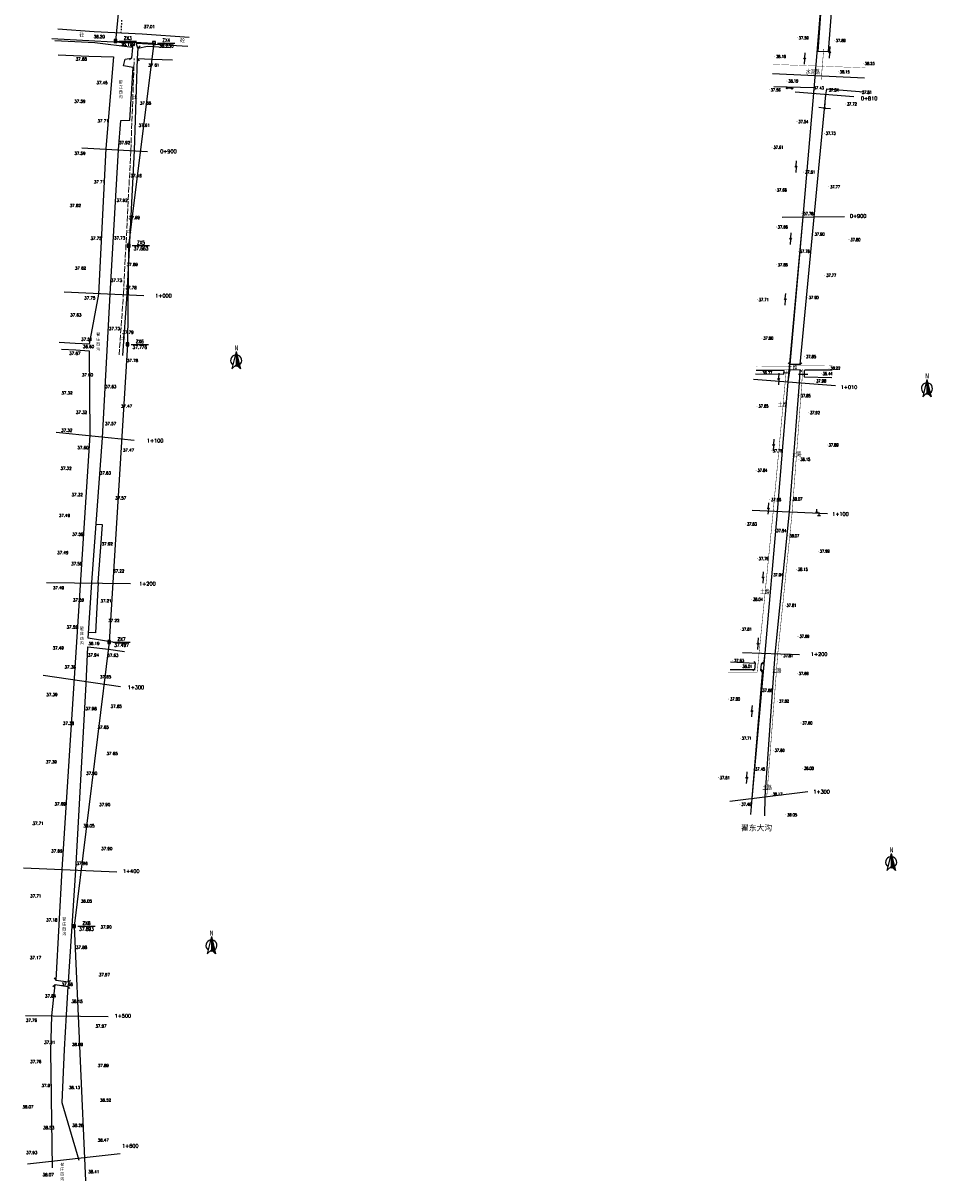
# Model space of a CAD drawing. Header units: millimetres. Extents: x 447445 to 454986, y 3851431 to 3863604.
# Tile 7 of 13: x 451046 to 451675, y 3856219 to 3857020. Entities that reach past the tile are written whole.
import ezdxf
from ezdxf.enums import TextEntityAlignment as Align

# ---------------------------------------------------------------- set-up
doc = ezdxf.new("R2010")
doc.units = ezdxf.units.MM
for name, pattern in [('4332', [5, 4, -1]), ('4341', [2, 1, -1]), ('X1', [5, 4, -1]), ('X3', [5, 4, -1])]:
    doc.linetypes.add(name, pattern=pattern)
for name, color, linetype in [('CYdl', 7, 'Continuous'), ('DLDW', 7, 'Continuous'), ('DLSS', 7, 'Continuous'), ('DMTZ', 7, 'Continuous'), ('duanmianxian', 7, 'Continuous'), ('GCD', 7, 'Continuous'), ('GXYZ', 7, 'Continuous'), ('KZD', 7, 'Continuous'), ('LINE', 7, 'Continuous'), ('smzj', 7, 'Continuous'), ('SXSS', 7, 'Continuous'), ('断面零线', 7, 'Continuous')]:
    doc.layers.add(name, color=color, linetype=linetype)
doc.styles.add('HZ', font='rs.shx', dxfattribs={"bigfont": 'hztxt.shx'})
doc.styles.get("Standard").update_dxf_attribs({"font": 'txt', "bigfont": 'hztxt.shx'})
doc.linetypes.add('10421', pattern='A,2,[150,AAA.SHX,S=1,R=0,X=0,Y=1],1e-11', length=2)
doc.linetypes.add('8411', pattern='A,1,[20,LINE.SHX,S=2,R=0,X=0,Y=0],2,[15,LINE.SHX,S=2,R=0,X=0,Y=0],1', length=4)
doc.linetypes.add('84111', pattern='A,1,[20,LINE.SHX,S=2,R=180,X=0,Y=0],2,[15,LINE.SHX,S=2,R=180,X=0,Y=0],1', length=4)

# ---------------------------------------------------------------- blocks, each defined once
blk = doc.blocks.new('gc013c')
at = {"linetype": 'Continuous'}
blk.add_line((0.5, 0), (4, 0), dxfattribs=at)
at = {"linetype": 'Continuous', "const_width": 0.15, "flags": 128}
blk.add_lwpolyline([(3.775, 0, 1), (3.925, 0, 1)], format="xyb", close=True, dxfattribs=at)
blk = doc.blocks.new('gc170')
at = {"linetype": 'Continuous'}
blk.add_circle((0, 0), 0.5, dxfattribs=at)
blk = doc.blocks.new('gc111')
for p, q in [((-1, 0), (1, 0)), ((0, 0), (0, 2))]:
    blk.add_line(p, q)
blk = doc.blocks.new('gc013a')
at = {"linetype": 'Continuous'}
blk.add_line((0.5, 0), (4, 0), dxfattribs=at)
at = {"linetype": 'Continuous', "flags": 128}
for points in [[(2.77, 0.35), (3.38, 0), (2.77, -0.35)], [(3.39, 0.35), (4, 0), (3.39, -0.35)]]:
    blk.add_lwpolyline(points, dxfattribs=at)
blk = doc.blocks.new('GC200')
at = {"const_width": 0.2}
blk.add_lwpolyline([(-0.1, 0, 1), (0.1, 0, 1)], format="xyb", close=True, dxfattribs=at)
blk = doc.blocks.new('GC115')
blk.add_lwpolyline([(-1, -1), (1, -1), (1, 1), (-1, 1)], close=True)
blk.add_point((0, 0))
blk = doc.blocks.new('A$C67844AE1')
at = {"color": 7, "linetype": 'ByBlock', "lineweight": -3}
for p, q in [((-68.5, 12.6), (-102.5, -126.5)), ((-68.5, 12.6), (-68.5, -93.6)), ((-68.5, 12.6), (-34.6, -126.5)), ((-68.5, 6.4), (-66.6, 4.5)), ((-75.2, -13.8), (-75, -13.9)), ((-68.5, -3.6), (-63.4, -8.6)), ((-68.5, -13.6), (-60.2, -21.7)), ((-68.5, -23.6), (-57, -34.8)), ((-68.5, -33.6), (-53.8, -47.9)), ((-68.5, -43.6), (-50.6, -61)), ((-68.5, -53.6), (-47.4, -74.1)), ((-68.5, -63.6), (-44.2, -87.2)), ((-68.5, -73.6), (-41, -100.3)), ((-68.5, -83.6), (-37.8, -113.4)), ((-68.5, -93.6), (-102.5, -126.5)), ((-68.5, -93.6), (-34.6, -126.5))]:
    blk.add_line(p, q, dxfattribs=at)
for start, end in [(98.47003, 234.12822), (305.87178, 81.52997), (258.35647, 281.64353)]:
    blk.add_arc((-68.5, -58.6), 44.7, start, end, dxfattribs=at)
at = {"color": 7, "linetype": 'ByBlock', "lineweight": -3, "insert": (-82.6, 61.8), "char_height": 40, "width": 53.568, "attachment_point": 1}
blk.add_mtext('{\\fSimSun|b0|i0|c134|p2;N}', dxfattribs=at)

msp = doc.modelspace()

# ---------------------------------------------------------------- linework, layer by layer
at = {"color": 7, "linetype": 'Continuous'}
for points in [[(451070.44, 3857016.02), (451095.66, 3857014.25), (451128.65, 3857012.48), (451161.25, 3857010.19)], [(451122.04, 3857003.05), (451121.95, 3857005.54), (451121.93, 3857005.85), (451121.9, 3857005.99), (451121.8, 3857006.07), (451121.55, 3857006.12), (451095.96, 3857007.47), (451066.25, 3857009.05)], [(451125.87, 3857002.74), (451124.93, 3857005.51), (451124.89, 3857005.73), (451124.92, 3857005.91), (451125.06, 3857006.04), (451125.25, 3857006.09), (451129.09, 3857005.89), (451160.28, 3857004.08)], [(451125.27, 3856995.46), (451123.12, 3856931.93), (451118.09, 3856832.4), (451115.15, 3856790.1)]]:
    msp.add_lwpolyline(points, dxfattribs=at)
at = {"color": 7, "flags": 128}
for points in [[(451572.2, 3856778.34), (451576.6, 3856778.09)], [(451582.51, 3856777.17), (451589, 3856777.1)]]:
    msp.add_lwpolyline(points, dxfattribs=at)
at = {"layer": 'CYdl', "color": 7, "linetype": '4341'}
msp.add_lwpolyline([(451114.52, 3857022.01), (451114.05, 3857013.26)], dxfattribs=at)
at = {"layer": 'CYdl', "color": 7, "linetype": '4332', "lineweight": 20}
msp.add_lwpolyline([(451112.81, 3856790.48), (451115.83, 3856832.87), (451120.9, 3856931.95), (451123.08, 3856989.24), (451123.24, 3856995.51)], dxfattribs=at)
at = {"layer": 'DLSS', "color": 7, "linetype": 'Continuous'}
for points in [[(451120.75, 3857004.58), (451122.04, 3857003.05)], [(451122.04, 3857003.05), (451121.45, 3856995.77)], [(451125.87, 3857002.74), (451125.27, 3856995.46)], [(451127.39, 3857004.03), (451125.87, 3857002.74)], [(451121.45, 3856995.77), (451119.92, 3856994.47)], [(451125.27, 3856995.46), (451126.57, 3856993.93)], [(451067.81, 3856359.57), (451069.02, 3856357.98)], [(451069.02, 3856357.98), (451077.72, 3856356.81)], [(451077.72, 3856356.81), (451079.31, 3856358.02)], [(451067.02, 3856353.72), (451068.61, 3856354.93)], [(451068.61, 3856354.93), (451077.31, 3856353.76)], [(451077.31, 3856353.76), (451078.52, 3856352.17)]]:
    msp.add_lwpolyline(points, dxfattribs=at)
at = {"layer": 'DLSS', "color": 7, "linetype": 'X3', "flags": 128}
for points, const_width in [([(451628.77, 3856989.05), (451565.05, 3856991.43)], 0.2), ([(451553.54, 3856782.57), (451605.99, 3856783.09)], 0.2), ([(451560.65, 3856484.99), (451560.65, 3856484.99), (451568.22, 3856583.4), (451578.24, 3856681.92), (451584.84, 3856770.15), (451585.45, 3856780.44)], 0.3)]:
    msp.add_lwpolyline(points, dxfattribs=dict(at, const_width=const_width))
at = {"layer": 'DLSS', "color": 7, "linetype": 'Continuous', "const_width": 0.2, "flags": 128}
for points in [[(451564.5, 3856984.82), (451628.32, 3856982)], [(451605.91, 3856780.44), (451553.31, 3856780.05)]]:
    msp.add_lwpolyline(points, dxfattribs=at)
at = {"layer": 'DLSS', "color": 7, "linetype": 'Continuous', "flags": 128}
for points in [[(451576.58, 3856783.8), (451575.45, 3856784.93)], [(451583.73, 3856783.79), (451576.58, 3856783.8)], [(451584.86, 3856784.92), (451583.73, 3856783.79)], [(451576.57, 3856780.06), (451575.44, 3856778.93)], [(451583.72, 3856780.05), (451576.57, 3856780.06)], [(451584.85, 3856778.92), (451583.72, 3856780.05)], [(451552.18, 3856572.9), (451550.93, 3856571.91)], [(451551.68, 3856578.44), (451552.67, 3856577.19)], [(451552.67, 3856577.19), (451552.18, 3856572.9)], [(451556.85, 3856576.7), (451556.35, 3856572.42)], [(451556.35, 3856572.42), (451557.35, 3856571.17)], [(451558.1, 3856577.7), (451556.85, 3856576.7)]]:
    msp.add_lwpolyline(points, dxfattribs=at)
at = {"layer": 'DLSS', "color": 7, "linetype": 'X3', "flags": 128}
msp.add_lwpolyline([(451533.79, 3856571.11, 0.3, 0.3, 0), (451536.37, 3856571.11, 0.3, 0.3, 0), (451554.02, 3856571.11, 0.3, 0.3, 0), (451565.03, 3856681.63, 0.3, 0.3, 0), (451574.14, 3856779.89, 0, 0, 0)], format="xyseb", dxfattribs=at)
at = {"layer": 'DMTZ', "color": 7, "linetype": '10421', "flags": 128}
for points in [[(451567.82, 3857097.79), (451582.69, 3857086.66), (451601.46, 3857072.23), (451600.31, 3857061.68), (451596, 3857000.62), (451603.26, 3857000.35), (451607.92, 3857059.88), (451609.14, 3857066.47), (451634.56, 3857043.74)], [(451628.32, 3856982), (451564.5, 3856984.82)], [(451565.42, 3856976.1), (451593.24, 3856975.55), (451592.85, 3856971.44), (451585.69, 3856886.01), (451576.56, 3856783.79)], [(451583.77, 3856783.79), (451593.49, 3856885.83), (451601.5, 3856970.4), (451602.18, 3856974.5), (451627.52, 3856972.49)], [(451552.85, 3856777.4), (451572.45, 3856777.11), (451572.63, 3856779.63), (451553.27, 3856779.68)], [(451576.57, 3856780.06), (451576.06, 3856778.17), (451575.24, 3856771.87), (451567.84, 3856681.94), (451559.42, 3856584.12), (451558.36, 3856576.83), (451557.08, 3856576.89)], [(451559.34, 3856471.69), (451559.64, 3856484.79), (451566.54, 3856583.6), (451576.29, 3856682), (451583.21, 3856771.13), (451583.72, 3856780.05)], [(451605.9, 3856780.03), (451586.53, 3856779.81), (451586.44, 3856775.37), (451605.74, 3856774.84)], [(451535.25, 3856572.94), (451552.61, 3856572.86)], [(451552.91, 3856577.09), (451535.47, 3856577.93)], [(451556.4, 3856572.84), (451556.95, 3856572.84), (451557.66, 3856572.32), (451557.51, 3856570.43), (451550.3, 3856483.73), (451549.35, 3856472.69)]]:
    msp.add_lwpolyline(points, dxfattribs=at)
at = {"layer": 'DMTZ', "color": 7, "linetype": '8411'}
for points in [[(451122.04, 3857003.05), (451095.98, 3857006.41), (451068.35, 3857007.73)], [(451070.57, 3856998.11), (451091.97, 3856997.22), (451108.98, 3856996.76), (451103.61, 3856933.15), (451098.52, 3856832.6), (451092.18, 3856797.85), (451082.32, 3856798.29), (451071.28, 3856798.97)], [(451118.06, 3856590.46), (451111.35, 3856591.42), (451091.5, 3856594.54), (451094.01, 3856633.02), (451101.28, 3856733.1), (451106.6, 3856832.56), (451112.37, 3856932.33), (451114.04, 3856952.52), (451120.26, 3856952.92), (451122.52, 3856989.23), (451115.96, 3856990.42), (451116.9, 3856995.08), (451121.45, 3856995.77)], [(451125.27, 3856995.46), (451135.33, 3856995.15), (451149.75, 3856994.67)], [(451073.08, 3856794.39), (451082.89, 3856793.92), (451092.16, 3856793.21), (451092.48, 3856734.87), (451073.16, 3856434.53), (451069.02, 3856357.98)], [(451098.27, 3856633.13), (451096.38, 3856598.18), (451091.76, 3856598.48)], [(451077.72, 3856356.81), (451082.94, 3856434.2), (451090.01, 3856563.05), (451091.24, 3856588.52), (451105.48, 3856586.93), (451116.56, 3856585.39)]]:
    msp.add_lwpolyline(points, dxfattribs=at)
at = {"layer": 'DMTZ', "color": 7, "linetype": '84111'}
for points in [[(451125.87, 3857002.74), (451132.52, 3857004.05), (451148.13, 3857003.11)], [(451098.27, 3856633.13), (451101.24, 3856673.02), (451096.93, 3856673.23)], [(451066.79, 3856228.28), (451065.5, 3856309.22), (451066.29, 3856333.3), (451068.61, 3856354.93)], [(451077.31, 3856353.76), (451076.23, 3856334.02), (451074.93, 3856310.01), (451073.13, 3856273.32)], [(451073.13, 3856273.32), (451085.02, 3856233.44)]]:
    msp.add_lwpolyline(points, dxfattribs=at)
at = {"layer": 'duanmianxian', "color": 7, "flags": 128}
for points in [[(451580.37, 3856972.47), (451620.75, 3856969.28)], [(451087.11, 3856933.74), (451132.54, 3856931.19)], [(451571.26, 3856885.85), (451614.4, 3856886.29)], [(451074.83, 3856834.14), (451129.93, 3856831.51)], [(451551.39, 3856773.66), (451608.13, 3856769.38)], [(451069.24, 3856737.04), (451123.2, 3856731.47)], [(451550.63, 3856683.13), (451602.61, 3856680.89)], [(451062.51, 3856633.03), (451120.67, 3856632.4)], [(451543.84, 3856584.72), (451583.17, 3856583.28)], [(451060.37, 3856568.98), (451113.68, 3856561.06)], [(451535.02, 3856481.92), (451589.1, 3856488.43)], [(451046.74, 3856435.7), (451111.26, 3856432.98)], [(451048.03, 3856333.69), (451105.3, 3856332.94)], [(451049.4, 3856231.06), (451113.49, 3856238.1)]]:
    msp.add_lwpolyline(points, dxfattribs=at)
at = {"layer": 'KZD', "color": 7, "linetype": 'Continuous', "flags": 128}
for points in [[(451112.79, 3857007.56), (451124.79, 3857007.56)], [(451139.42, 3857006.22), (451151.42, 3857006.22)], [(451121.91, 3856866.08), (451133.91, 3856866.08)], [(451121.08, 3856797.79), (451133.08, 3856797.79)], [(451108.47, 3856591.85), (451120.47, 3856591.85)], [(451084.25, 3856395.42), (451096.25, 3856395.42)]]:
    msp.add_lwpolyline(points, dxfattribs=at)
at = {"layer": 'SXSS', "color": 7, "linetype": 'X1', "const_width": 0.3, "flags": 128}
msp.add_lwpolyline([(451600.02, 3857001.97), (451598.27, 3856980.63)], dxfattribs=at)
at = {"layer": '断面零线', "color": 7, "flags": 128}
for points in [[(451170.99, 3857830.09), (451151.3, 3857431.04), (451110.29, 3857007.56), (451136.92, 3857006.22), (451119.41, 3856866.08), (451118.58, 3856797.79), (451105.97, 3856591.85), (451081.74, 3856395.41), (451089.66, 3856219.24)], [(451667.76, 3857773.28), (451658.54, 3857681.48), (451649.36, 3857581.49), (451640.32, 3857481.31), (451631.15, 3857381.66), (451621.4, 3857280.37), (451611.45, 3857182.36), (451600.31, 3857061.68), (451592.85, 3856971.44), (451585.69, 3856886.01), (451575.24, 3856771.87), (451567.84, 3856681.94), (451559.42, 3856584.12), (451550.3, 3856483.73)]]:
    msp.add_lwpolyline(points, dxfattribs=at)

# ---------------------------------------------------------------- block references
at = {"layer": 'DLDW', "color": 7}
for p in [(451595.27, 3856681.78), (451596.8, 3856679.44)]:
    msp.add_blockref('gc111', p, dxfattribs=at)
at = {"layer": 'GCD', "color": 7}
for p in [(451581.74, 3857009.78, 37.59), (451607.34, 3857007.96, 37.89), (451566.03, 3856996.91, 38.16), (451627.39, 3856992.03, 38.23), (451610.1, 3856986.29, 38.15), (451562.35, 3856973.8, 37.56), (451574.6, 3856979.92, 36.19), (451592.23, 3856975.18, 37.43), (451602.62, 3856973.7, 37.84), (451625.49, 3856972.14, 37.81), (451615.06, 3856964.01, 37.72), (451581.54, 3856951.84, 37.54), (451600.45, 3856943.74, 37.73), (451564.28, 3856934.12, 37.61), (451586.17, 3856916.95, 37.61), (451566.62, 3856904.62, 37.68), (451603.46, 3856906.77, 37.77), (451585.02, 3856888.19, 37.78), (451567.25, 3856878.96, 37.68), (451592.72, 3856873.98, 37.9), (451617.51, 3856870.16, 37.8), (451582.52, 3856862.12, 37.78), (451567.29, 3856852.8, 37.68), (451600.79, 3856845.59, 37.77), (451554.18, 3856828.63, 37.71), (451588.74, 3856830.17, 37.9), (451557.27, 3856802.04, 37.8), (451586.84, 3856789.32, 37.85), (451603.63, 3856781.33, 38.22), (451556.63, 3856778.06, 36.77), (451593.85, 3856772.51, 37.98), (451598.24, 3856777.5, 36.44), (451583.11, 3856762.24, 37.85), (451553.94, 3856755.08, 37.65), (451589.52, 3856750.52, 37.92), (451602.44, 3856728.22, 37.89), (451563.74, 3856724.18, 37.78), (451582.87, 3856718.22, 38.15), (451553.23, 3856710.71, 37.84), (451562.69, 3856690.33, 37.96), (451577.43, 3856690.76, 38.07), (451545.95, 3856673.52, 37.83), (451566.33, 3856668.94, 37.94), (451575.28, 3856665.33, 38.07), (451596.26, 3856654.72, 37.99), (451554.09, 3856649.62, 37.76), (451564.13, 3856638.41, 37.94), (451581.14, 3856642.14, 38.15), (451550.1, 3856621.41, 38.04), (451573.33, 3856617.3, 37.81), (451542.37, 3856600.8, 37.81), (451582.25, 3856595.86, 37.69), (451571.12, 3856582.47, 37.81), (451537.06, 3856579.1, 37.63), (451542.8, 3856575.03, 36.01), (451581.72, 3856570.17, 37.69), (451556.63, 3856558.47, 37.68), (451534.34, 3856552.47, 37.8), (451568.18, 3856551.03, 37.62), (451584.31, 3856535.89, 37.6), (451542.33, 3856525.43, 37.71), (451565.11, 3856517.01, 37.6), (451551.63, 3856504.05, 37.45), (451585.36, 3856504.55, 38), (451527.16, 3856498.07, 37.61), (451563.67, 3856486.69, 38.17), (451542.1, 3856479.67, 37.46), (451573.74, 3856472.37, 38.05)]:
    msp.add_blockref('GC200', p, dxfattribs=at)
at = {"layer": 'GXYZ', "color": 7}
for name, p, rotation in [('gc013c', (451586.86, 3856995.5), 86.00079355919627), ('gc013c', (451604.1, 3856999.8), 266.2117619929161), ('gc013c', (451604.1, 3856999.8), 84.18564642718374), ('gc013c', (451586.86, 3856995.5), 265.4785296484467), ('gc013a', (451578.08, 3856974.81), 179.0424135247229), ('gc013c', (451600.66, 3856961.13), 84.82842052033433), ('gc013c', (451600.66, 3856961.13), 174.5712198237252), ('gc013c', (451600.66, 3856961.13), 355.7533840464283), ('gc013c', (451580.95, 3856920.75), 85.47852964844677), ('gc013c', (451580.95, 3856920.75), 265.69328326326), ('gc013c', (451577.2, 3856870.87), 264.8105021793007), ('gc013c', (451577.2, 3856870.87), 85.69328326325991), ('gc013c', (451573.39, 3856828.97), 84.8105021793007), ('gc013c', (451573.39, 3856828.97), 265.4226091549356), ('gc013c', (451568.97, 3856773.83), 265.5737370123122), ('gc013c', (451568.97, 3856773.83), 85.4226091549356), ('gc013c', (451565.44, 3856728.2), 265.259034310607), ('gc013c', (451565.44, 3856728.2), 85.57373701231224), ('gc013c', (451561.8, 3856684.29), 85.25903431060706), ('gc013c', (451561.8, 3856684.29), 265.6074440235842), ('gc013c', (451558.13, 3856636.55), 85.60744402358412), ('gc013c', (451558.13, 3856636.55), 265.559024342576), ('gc013c', (451554.58, 3856590.74), 264.8565526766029), ('gc013c', (451554.58, 3856590.74), 85.55902434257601), ('gc013c', (451550.38, 3856544.12), 265.6343836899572), ('gc013c', (451550.38, 3856544.12), 84.85655267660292), ('gc013c', (451546.86, 3856498.04), 85.6343836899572), ('gc013c', (451546.86, 3856498.04), 264.9075147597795)]:
    msp.add_blockref(name, p, dxfattribs=dict(at, rotation=rotation))
for p in [(451604.1, 3856999.8), (451586.86, 3856995.5), (451578.08, 3856974.81), (451600.66, 3856961.13), (451580.95, 3856920.75), (451577.2, 3856870.87), (451573.39, 3856828.97), (451568.97, 3856773.83), (451565.44, 3856728.2), (451561.8, 3856684.29), (451558.13, 3856636.55), (451554.58, 3856590.74), (451550.38, 3856544.12), (451546.86, 3856498.04)]:
    msp.add_blockref('gc170', p, dxfattribs=at)
at = {"layer": 'KZD', "color": 7}
for p in [(451110.29, 3857007.56, 38.2), (451136.92, 3857006.22, 38.23), (451119.41, 3856866.08, 37.66), (451118.58, 3856797.79, 37.78), (451105.97, 3856591.85, 37.5), (451081.75, 3856395.42, 37.89)]:
    msp.add_blockref('GC115', p, dxfattribs=at)
at = {"layer": 'LINE', "color": 2, "xscale": 0.08575000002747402, "yscale": 0.08575000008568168, "zscale": 0.08574999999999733}
for p in [(451199.64, 3856791.71), (451677.27, 3856772.36), (451652.55, 3856444.67), (451182.52, 3856387.06)]:
    msp.add_blockref('A$C67844AE1', p, dxfattribs=at)

# ---------------------------------------------------------------- texts
at = {"color": 7}
msp.add_text('翟东大沟', height=4, dxfattribs=at).set_placement((451542.79, 3856461.07))
at = {"color": 7, "linetype": 'Continuous', "char_height": 2, "width": 3.485, "attachment_point": 1}
for insert in [(451112.51, 3856980.11), (451096.99, 3856805.66), (451085.61, 3856602.21), (451073.48, 3856401.2), (451072.02, 3856231.64)]:
    msp.add_mtext('{\\fￋￎￌ￥|b0|i0|c134|p2;翟\\P庄\\P西\\P沟}', dxfattribs=dict(at, insert=insert))
at = {"layer": 'DLSS', "color": 7, "linetype": 'X3', "style": 'HZ', "width": 0.8}
msp.add_text('水泥路', height=3, dxfattribs=at).set_placement((451592.45, 3856986.51), align=Align.MIDDLE)
at = {"layer": 'DLSS', "color": 7, "style": 'HZ', "width": 0.8}
for p in [(451578.48, 3856781.76), (451571.59, 3856756.17), (451581.46, 3856722.07), (451559.38, 3856626.83), (451567.7, 3856572.29), (451560.91, 3856491.4)]:
    msp.add_text('土路', height=3, dxfattribs=at).set_placement(p, align=Align.MIDDLE)
at = {"layer": 'duanmianxian', "color": 7, "char_height": 2.5, "width": 14.7463, "attachment_point": 1}
for s, insert in [('0+810', (451625.73, 3856969.16)), ('0+900', (451141.22, 3856932.5)), ('0+900', (451618.12, 3856887.83)), ('1+000', (451137.82, 3856832.73)), ('1+010', (451611.82, 3856769.44)), ('1+100', (451132.04, 3856732.47)), ('1+100', (451605.95, 3856681.66)), ('1+200', (451126.71, 3856633.46)), ('1+200', (451591.19, 3856584.78)), ('1+300', (451118.75, 3856561.78)), ('1+300', (451592.89, 3856489.62)), ('1+400', (451115.54, 3856434.69)), ('1+500', (451109.76, 3856334.61)), ('1+600', (451114.86, 3856244.68))]:
    msp.add_mtext(s, dxfattribs=dict(at, insert=insert))
at = {"layer": 'GCD', "color": 7, "linetype": 'Continuous'}
for s, p in [('37.01', (451133.71, 3857017.51, 37.01)), ('38.20', (451099.1, 3857010.67, 38.2)), ('37.68', (451086.67, 3856995.11, 37.68)), ('37.61', (451136.8, 3856990.89, 37.61)), ('37.45', (451100.99, 3856978.77, 37.45)), ('37.59', (451085.69, 3856965.89, 37.59)), ('37.66', (451131.06, 3856964.6, 37.66)), ('37.71', (451101.77, 3856952.39, 37.71)), ('37.61', (451130.19, 3856949.33, 37.61)), ('37.92', (451116.64, 3856937.34, 37.92)), ('37.59', (451085.73, 3856929.9, 37.59)), ('37.71', (451099.25, 3856910.19, 37.71)), ('37.46', (451124.55, 3856914.42, 37.46)), ('37.62', (451082.52, 3856893.83, 37.62)), ('37.92', (451114.88, 3856897.39, 37.92)), ('37.69', (451123.34, 3856885.46, 37.69)), ('37.75', (451096.94, 3856871.05, 37.75)), ('37.73', (451113.14, 3856871.4, 37.73)), ('37.69', (451121.93, 3856853.02, 37.69)), ('37.62', (451086.13, 3856850.48, 37.62)), ('37.73', (451110.98, 3856842.02, 37.73)), ('37.78', (451121.11, 3856836.99, 37.78)), ('37.75', (451092.56, 3856829.86, 37.75)), ('37.63', (451082.88, 3856818.12, 37.63)), ('37.73', (451109.6, 3856808.67, 37.73)), ('37.79', (451118.99, 3856806.08, 37.79)), ('37.51', (451090.47, 3856801.25, 37.51)), ('36.60', (451091.65, 3856796.23)), ('37.67', (451082.18, 3856791.55, 37.67)), ('37.78', (451122.08, 3856786.65, 37.78)), ('37.60', (451090.94, 3856776.7, 37.6)), ('37.32', (451076.76, 3856764.24, 37.32)), ('37.63', (451107.04, 3856768.55, 37.63)), ('37.32', (451086.79, 3856750.74, 37.32)), ('37.47', (451117.95, 3856755.03, 37.47)), ('37.57', (451106.9, 3856742.96, 37.57)), ('37.32', (451076.58, 3856738.4, 37.32)), ('37.60', (451087.79, 3856726.36, 37.6)), ('37.47', (451119.29, 3856724.63, 37.47)), ('37.32', (451076.09, 3856712.05, 37.32)), ('37.63', (451103.33, 3856708.83, 37.63)), ('37.32', (451083.85, 3856693.79, 37.32)), ('37.57', (451113.9, 3856691.57, 37.57)), ('37.49', (451075, 3856679.45, 37.49)), ('37.59', (451084.28, 3856666.43, 37.59)), ('37.92', (451104.62, 3856659.79, 37.92)), ('37.49', (451073.87, 3856653.69, 37.49)), ('37.59', (451083.47, 3856646.03, 37.59)), ('37.22', (451112.52, 3856641, 37.22)), ('37.49', (451070.9, 3856629.41, 37.49)), ('37.59', (451084.74, 3856620.92, 37.59)), ('37.21', (451103.79, 3856620.41, 37.21)), ('37.22', (451109.19, 3856606.78, 37.22)), ('37.59', (451080.39, 3856602.23, 37.59)), ('37.49', (451070.74, 3856587.81, 37.49)), ('36.19', (451095.44, 3856590.89, 36.19)), ('37.94', (451095.13, 3856582.9, 37.94)), ('37.63', (451108.52, 3856582.7, 37.63)), ('37.38', (451078.96, 3856574.69, 37.38)), ('37.65', (451103.44, 3856567.87, 37.65)), ('37.39', (451066.35, 3856555.57, 37.39)), ('37.65', (451110.82, 3856547.4, 37.65)), ('37.98', (451093.47, 3856545.87, 37.98)), ('37.38', (451077.77, 3856535.73, 37.38)), ('37.65', (451101.77, 3856532.94, 37.65)), ('37.39', (451065.95, 3856509.03, 37.39)), ('37.65', (451107.99, 3856514.78, 37.65)), ('37.90', (451093.83, 3856501.13, 37.9)), ('37.69', (451072.05, 3856479.93, 37.69)), ('37.90', (451102.91, 3856479.45, 37.9)), ('37.71', (451056.74, 3856466.46, 37.71)), ('38.05', (451091.95, 3856464.82, 38.05)), ('37.69', (451069.72, 3856447.38, 37.69)), ('37.90', (451104.32, 3856448.98, 37.9)), ('37.96', (451087.19, 3856438.78, 37.96)), ('37.71', (451055.17, 3856416.25, 37.71)), ('38.05', (451090.2, 3856412.7, 38.05)), ('37.18', (451066.25, 3856399.68, 37.18)), ('37.90', (451103.83, 3856394.85, 37.9)), ('37.88', (451086.84, 3856380.71, 37.88)), ('37.17', (451054.98, 3856373.54, 37.17)), ('37.68', (451076.89, 3856355.18, 37.68)), ('37.97', (451102.62, 3856361.8, 37.97)), ('37.84', (451065.43, 3856347.03, 37.84)), ('38.15', (451083.74, 3856343.37, 38.15)), ('37.76', (451052.19, 3856330.33, 37.76)), ('37.97', (451100.28, 3856326.26, 37.97)), ('37.91', (451064.81, 3856314.99, 37.91)), ('38.09', (451084.04, 3856313.56, 38.09)), ('37.76', (451055.13, 3856301.7, 37.76)), ('37.89', (451101.9, 3856298.98, 37.89)), ('37.91', (451062.97, 3856285.21, 37.91)), ('38.13', (451081.88, 3856283.8, 38.13)), ('38.52', (451103.44, 3856275.06, 38.52)), ('38.07', (451049.79, 3856270.45, 38.07)), ('38.53', (451064.11, 3856256, 38.53)), ('38.26', (451084.24, 3856257.6, 38.26)), ('38.47', (451101.87, 3856247.4, 38.47)), ('37.93', (451052.43, 3856238.72, 37.93)), ('38.07', (451063.73, 3856223.46, 38.07)), ('38.41', (451095.28, 3856225.51, 38.41))]:
    msp.add_text(s, height=2, dxfattribs=at).set_placement(p, align=Align.MIDDLE)
at = {"layer": 'GCD', "color": 7, "style": 'HZ', "width": 0.8}
for s, p in [('37.59', (451582.74, 3857009.78, 37.59)), ('37.89', (451608.34, 3857007.96, 37.89)), ('38.16', (451567.03, 3856996.91, 38.16)), ('38.23', (451628.39, 3856992.03, 38.23)), ('36.19', (451575.6, 3856979.92, 36.19)), ('38.15', (451611.1, 3856986.29, 38.15)), ('37.56', (451563.35, 3856973.8, 37.56)), ('37.43', (451593.23, 3856975.18, 37.43)), ('37.84', (451603.62, 3856973.7, 37.84)), ('37.81', (451626.49, 3856972.14, 37.81)), ('37.72', (451616.06, 3856964.01, 37.72)), ('37.54', (451582.54, 3856951.84, 37.54)), ('37.73', (451601.45, 3856943.74, 37.73)), ('37.61', (451565.28, 3856934.12, 37.61)), ('37.61', (451587.17, 3856916.95, 37.61)), ('37.68', (451567.62, 3856904.62, 37.68)), ('37.77', (451604.46, 3856906.77, 37.77)), ('37.78', (451586.02, 3856888.19, 37.78)), ('37.68', (451568.25, 3856878.96, 37.68)), ('37.90', (451593.72, 3856873.98, 37.9)), ('37.80', (451618.51, 3856870.16, 37.8)), ('37.78', (451583.52, 3856862.12, 37.78)), ('37.68', (451568.29, 3856852.8, 37.68)), ('37.77', (451601.79, 3856845.59, 37.77)), ('37.71', (451555.18, 3856828.63, 37.71)), ('37.90', (451589.74, 3856830.17, 37.9)), ('37.80', (451558.27, 3856802.04, 37.8)), ('37.85', (451587.84, 3856789.32, 37.85)), ('38.22', (451604.63, 3856781.33, 38.22)), ('36.77', (451557.63, 3856778.06, 36.77)), ('37.98', (451594.85, 3856772.51, 37.98)), ('36.44', (451599.24, 3856777.5, 36.44)), ('37.85', (451584.11, 3856762.24, 37.85)), ('37.65', (451554.94, 3856755.08, 37.65)), ('37.92', (451590.52, 3856750.52, 37.92)), ('37.78', (451564.74, 3856724.18, 37.78)), ('37.89', (451603.44, 3856728.22, 37.89)), ('38.15', (451583.87, 3856718.22, 38.15)), ('37.84', (451554.23, 3856710.71, 37.84)), ('37.96', (451563.69, 3856690.33, 37.96)), ('38.07', (451578.43, 3856690.76, 38.07)), ('37.83', (451546.95, 3856673.52, 37.83)), ('37.94', (451567.33, 3856668.94, 37.94)), ('38.07', (451576.28, 3856665.33, 38.07)), ('37.99', (451597.26, 3856654.72, 37.99)), ('37.76', (451555.09, 3856649.62, 37.76)), ('37.94', (451565.13, 3856638.41, 37.94)), ('38.15', (451582.14, 3856642.14, 38.15)), ('38.04', (451551.1, 3856621.41, 38.04)), ('37.81', (451574.33, 3856617.3, 37.81)), ('37.81', (451543.37, 3856600.8, 37.81)), ('37.69', (451583.25, 3856595.86, 37.69)), ('37.81', (451572.12, 3856582.47, 37.81)), ('37.63', (451538.06, 3856579.1, 37.63)), ('36.01', (451543.8, 3856575.03, 36.01)), ('37.69', (451582.72, 3856570.17, 37.69)), ('37.68', (451557.63, 3856558.47, 37.68)), ('37.80', (451535.34, 3856552.47, 37.8)), ('37.62', (451569.18, 3856551.03, 37.62)), ('37.60', (451585.31, 3856535.89, 37.6)), ('37.71', (451543.33, 3856525.43, 37.71)), ('37.60', (451566.11, 3856517.01, 37.6)), ('37.45', (451552.63, 3856504.05, 37.45)), ('38.00', (451586.36, 3856504.55, 38)), ('37.61', (451528.16, 3856498.07, 37.61)), ('38.17', (451564.67, 3856486.69, 38.17)), ('37.46', (451543.1, 3856479.67, 37.46)), ('38.05', (451574.74, 3856472.37, 38.05))]:
    msp.add_text(s, height=2, dxfattribs=at).set_placement(p, align=Align.MIDDLE_LEFT)
at = {"layer": 'KZD', "color": 7, "style": 'HZ', "width": 0.8}
for s, p in [('38.199', (451118.79, 3857005.56)), ('ZX3', (451118.79, 3857009.56)), ('38.230', (451145.42, 3857004.22)), ('ZX4', (451145.42, 3857008.22)), ('ZX5', (451127.91, 3856868.08)), ('37.663', (451127.91, 3856864.08)), ('37.776', (451127.08, 3856795.79)), ('ZX6', (451127.08, 3856799.79)), ('37.497', (451114.47, 3856589.85)), ('ZX7', (451114.47, 3856593.85)), ('ZX8', (451090.25, 3856397.42)), ('37.893', (451090.25, 3856393.42))]:
    msp.add_text(s, height=2.4, dxfattribs=at).set_placement(p, align=Align.MIDDLE_CENTER)
at = {"layer": 'smzj', "color": 7, "linetype": 'Continuous'}
for s, p in [('砼', (451085.33, 3857010.31)), ('砼', (451155.04, 3857006.59)), ('土', (451122.26, 3856967.37)), ('土', (451118.33, 3856874.76)), ('土', (451113.9, 3856800.69))]:
    msp.add_text(s, height=2.5, dxfattribs=at).set_placement(p)

doc.saveas('drawing.dxf')
